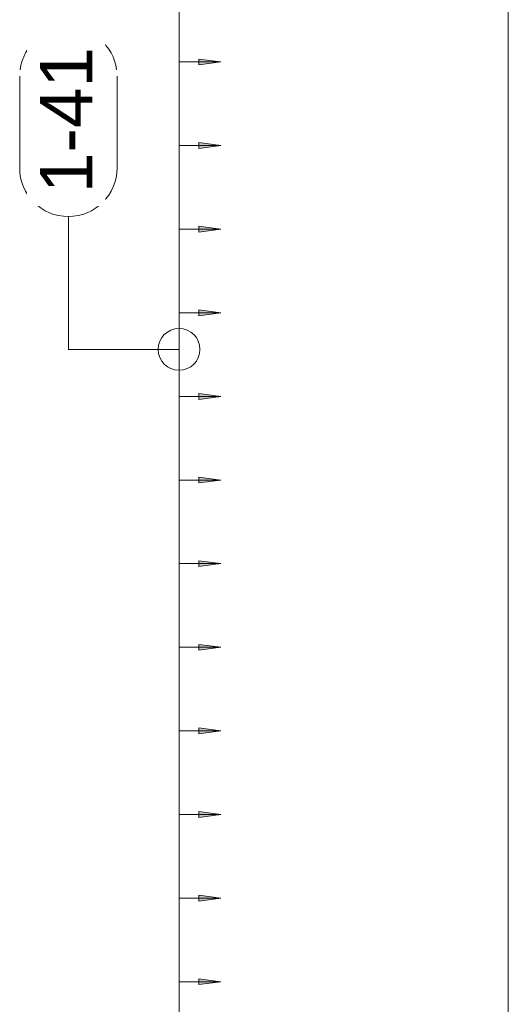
# Model space of a CAD drawing. Header units: millimetres. Extents: x 4307 to 42792, y 1610 to 10025.
# Tile 52 of 256: x 8956 to 9540, y 6693 to 7871. Entities that reach past the tile are written whole.
import ezdxf

# ---------------------------------------------------------------- set-up
doc = ezdxf.new("R2010")
doc.units = ezdxf.units.MM
for name, color, linetype, lineweight in [('A-ANNO-DIMS', 211, 'Continuous', 5), ('A-ANNO-DIMS-25', 211, 'Continuous', 5), ('S-COLS', 52, 'Continuous', 9), ('S-RBAR-IDEN', 171, 'Continuous', 5)]:
    doc.layers.add(name, color=color, linetype=linetype, lineweight=lineweight)
doc.styles.add('Arial_1', font='arial.ttf', dxfattribs={"height": 62.5})
doc.dimstyles.new('Výztuž_kusy__řezy__2', dxfattribs={"dimscale": 304.8, "dimtxt": 0.18, "dimasz": 0, "dimexe": 0, "dimexo": 0.0625, "dimgap": 0.082021, "dimtad": 1, "dimdec": 0, "dimzin": 0, "dimdsep": 46, "dimtxsty": 'Arial_1', "dimblk1": 'NONE', "dimblk2": 'NONE', "dimsah": 1, "dimcen": 0.09, "dimazin": 0, "dimtfac": 1, "dimtdec": 4, "dimtix": 1, "dimtmove": 0, "dimatfit": 3, "dimfxl": 0.164042, "dimfxlon": 1, "dimtvp": 1, "dimtfill": 1, "dimtolj": 1, "dimtzin": 0, "dimarcsym": 2})

# ---------------------------------------------------------------- blocks, each defined once
blk = doc.blocks.new('DIMBLOCK503-V1')
at = {"layer": 'A-ANNO-DIMS-25'}
for points in [[(9196.3, 7920), (9170, 7923.5), (9170, 7916.5)], [(9196.3, 7820), (9170, 7823.5), (9170, 7816.5)]]:
    blk.add_hatch(color=256, dxfattribs=at).paths.add_polyline_path(points)
for p, q in [((9146.3, 7920), (9146.3, 7820)), ((9146.3, 7920), (9146.3, 7920)), ((9146.3, 7920), (9196.3, 7920)), ((9196.3, 7920), (9170, 7923.5)), ((9170, 7923.5), (9170, 7916.5)), ((9170, 7916.5), (9196.3, 7920)), ((9146.3, 7820), (9146.3, 7820)), ((9146.3, 7820), (9196.3, 7820)), ((9196.3, 7820), (9170, 7823.5)), ((9170, 7823.5), (9170, 7816.5)), ((9170, 7816.5), (9196.3, 7820))]:
    blk.add_line(p, q, dxfattribs=at)
blk = doc.blocks.new('_None')
blk = doc.blocks.new('DIMBLOCK504-V1')
at = {"layer": 'A-ANNO-DIMS-25'}
for points in [[(9196.3, 7820), (9170, 7823.5), (9170, 7816.5)], [(9196.3, 7720), (9170, 7723.5), (9170, 7716.5)]]:
    blk.add_hatch(color=256, dxfattribs=at).paths.add_polyline_path(points)
for p, q in [((9146.3, 7820), (9146.3, 7720)), ((9146.3, 7820), (9146.3, 7820)), ((9146.3, 7820), (9196.3, 7820)), ((9196.3, 7820), (9170, 7823.5)), ((9170, 7823.5), (9170, 7816.5)), ((9170, 7816.5), (9196.3, 7820)), ((9146.3, 7720), (9146.3, 7720)), ((9146.3, 7720), (9196.3, 7720)), ((9196.3, 7720), (9170, 7723.5)), ((9170, 7723.5), (9170, 7716.5)), ((9170, 7716.5), (9196.3, 7720))]:
    blk.add_line(p, q, dxfattribs=at)
blk = doc.blocks.new('DIMBLOCK505-V1')
at = {"layer": 'A-ANNO-DIMS-25'}
for points in [[(9196.3, 7720), (9170, 7723.5), (9170, 7716.5)], [(9196.3, 7620), (9170, 7623.5), (9170, 7616.5)]]:
    blk.add_hatch(color=256, dxfattribs=at).paths.add_polyline_path(points)
for p, q in [((9146.3, 7720), (9146.3, 7620)), ((9146.3, 7720), (9146.3, 7720)), ((9146.3, 7720), (9196.3, 7720)), ((9196.3, 7720), (9170, 7723.5)), ((9170, 7723.5), (9170, 7716.5)), ((9170, 7716.5), (9196.3, 7720)), ((9146.3, 7620), (9146.3, 7620)), ((9146.3, 7620), (9196.3, 7620)), ((9196.3, 7620), (9170, 7623.5)), ((9170, 7623.5), (9170, 7616.5)), ((9170, 7616.5), (9196.3, 7620))]:
    blk.add_line(p, q, dxfattribs=at)
blk = doc.blocks.new('DIMBLOCK506-V1')
at = {"layer": 'A-ANNO-DIMS-25'}
for points in [[(9196.3, 7620), (9170, 7623.5), (9170, 7616.5)], [(9196.3, 7520), (9170, 7523.5), (9170, 7516.5)]]:
    blk.add_hatch(color=256, dxfattribs=at).paths.add_polyline_path(points)
for p, q in [((9146.3, 7620), (9146.3, 7520)), ((9146.3, 7620), (9146.3, 7620)), ((9146.3, 7620), (9196.3, 7620)), ((9196.3, 7620), (9170, 7623.5)), ((9170, 7623.5), (9170, 7616.5)), ((9170, 7616.5), (9196.3, 7620)), ((9146.3, 7520), (9146.3, 7520)), ((9146.3, 7520), (9196.3, 7520)), ((9196.3, 7520), (9170, 7523.5)), ((9170, 7523.5), (9170, 7516.5)), ((9170, 7516.5), (9196.3, 7520))]:
    blk.add_line(p, q, dxfattribs=at)
blk = doc.blocks.new('DIMBLOCK507-V1')
at = {"layer": 'A-ANNO-DIMS-25'}
for points in [[(9196.3, 7520), (9170, 7523.5), (9170, 7516.5)], [(9196.3, 7420), (9170, 7423.5), (9170, 7416.5)]]:
    blk.add_hatch(color=256, dxfattribs=at).paths.add_polyline_path(points)
for p, q in [((9146.3, 7520), (9146.3, 7420)), ((9146.3, 7520), (9146.3, 7520)), ((9146.3, 7520), (9196.3, 7520)), ((9196.3, 7520), (9170, 7523.5)), ((9170, 7523.5), (9170, 7516.5)), ((9170, 7516.5), (9196.3, 7520)), ((9146.3, 7420), (9146.3, 7420)), ((9146.3, 7420), (9196.3, 7420)), ((9196.3, 7420), (9170, 7423.5)), ((9170, 7423.5), (9170, 7416.5)), ((9170, 7416.5), (9196.3, 7420))]:
    blk.add_line(p, q, dxfattribs=at)
blk = doc.blocks.new('DIMBLOCK508-V1')
at = {"layer": 'A-ANNO-DIMS-25'}
for points in [[(9196.3, 7420), (9170, 7423.5), (9170, 7416.5)], [(9196.3, 7320), (9170, 7323.5), (9170, 7316.5)]]:
    blk.add_hatch(color=256, dxfattribs=at).paths.add_polyline_path(points)
for p, q in [((9146.3, 7420), (9146.3, 7320)), ((9146.3, 7420), (9146.3, 7420)), ((9146.3, 7420), (9196.3, 7420)), ((9196.3, 7420), (9170, 7423.5)), ((9170, 7423.5), (9170, 7416.5)), ((9170, 7416.5), (9196.3, 7420)), ((9146.3, 7320), (9146.3, 7320)), ((9146.3, 7320), (9196.3, 7320)), ((9196.3, 7320), (9170, 7323.5)), ((9170, 7323.5), (9170, 7316.5)), ((9170, 7316.5), (9196.3, 7320))]:
    blk.add_line(p, q, dxfattribs=at)
blk = doc.blocks.new('DIMBLOCK509-V1')
at = {"layer": 'A-ANNO-DIMS-25'}
for points in [[(9196.3, 7320), (9170, 7323.5), (9170, 7316.5)], [(9196.3, 7220), (9170, 7223.5), (9170, 7216.5)]]:
    blk.add_hatch(color=256, dxfattribs=at).paths.add_polyline_path(points)
for p, q in [((9146.3, 7320), (9146.3, 7220)), ((9146.3, 7320), (9146.3, 7320)), ((9146.3, 7320), (9196.3, 7320)), ((9196.3, 7320), (9170, 7323.5)), ((9170, 7323.5), (9170, 7316.5)), ((9170, 7316.5), (9196.3, 7320)), ((9146.3, 7220), (9146.3, 7220)), ((9146.3, 7220), (9196.3, 7220)), ((9196.3, 7220), (9170, 7223.5)), ((9170, 7223.5), (9170, 7216.5)), ((9170, 7216.5), (9196.3, 7220))]:
    blk.add_line(p, q, dxfattribs=at)
blk = doc.blocks.new('DIMBLOCK510-V1')
at = {"layer": 'A-ANNO-DIMS-25'}
for points in [[(9196.3, 7220), (9170, 7223.5), (9170, 7216.5)], [(9196.3, 7120), (9170, 7123.5), (9170, 7116.5)]]:
    blk.add_hatch(color=256, dxfattribs=at).paths.add_polyline_path(points)
for p, q in [((9146.3, 7220), (9146.3, 7120)), ((9146.3, 7220), (9146.3, 7220)), ((9146.3, 7220), (9196.3, 7220)), ((9196.3, 7220), (9170, 7223.5)), ((9170, 7223.5), (9170, 7216.5)), ((9170, 7216.5), (9196.3, 7220)), ((9146.3, 7120), (9146.3, 7120)), ((9146.3, 7120), (9196.3, 7120)), ((9196.3, 7120), (9170, 7123.5)), ((9170, 7123.5), (9170, 7116.5)), ((9170, 7116.5), (9196.3, 7120))]:
    blk.add_line(p, q, dxfattribs=at)
blk = doc.blocks.new('DIMBLOCK511-V1')
at = {"layer": 'A-ANNO-DIMS-25'}
for points in [[(9196.3, 7120), (9170, 7123.5), (9170, 7116.5)], [(9196.3, 7020), (9170, 7023.5), (9170, 7016.5)]]:
    blk.add_hatch(color=256, dxfattribs=at).paths.add_polyline_path(points)
for p, q in [((9146.3, 7120), (9146.3, 7020)), ((9146.3, 7120), (9146.3, 7120)), ((9146.3, 7120), (9196.3, 7120)), ((9196.3, 7120), (9170, 7123.5)), ((9170, 7123.5), (9170, 7116.5)), ((9170, 7116.5), (9196.3, 7120)), ((9146.3, 7020), (9146.3, 7020)), ((9146.3, 7020), (9196.3, 7020)), ((9196.3, 7020), (9170, 7023.5)), ((9170, 7023.5), (9170, 7016.5)), ((9170, 7016.5), (9196.3, 7020))]:
    blk.add_line(p, q, dxfattribs=at)
blk = doc.blocks.new('DIMBLOCK512-V1')
at = {"layer": 'A-ANNO-DIMS-25'}
for points in [[(9196.3, 7020), (9170, 7023.5), (9170, 7016.5)], [(9196.3, 6920), (9170, 6923.5), (9170, 6916.5)]]:
    blk.add_hatch(color=256, dxfattribs=at).paths.add_polyline_path(points)
for p, q in [((9146.3, 7020), (9146.3, 6920)), ((9146.3, 7020), (9146.3, 7020)), ((9146.3, 7020), (9196.3, 7020)), ((9196.3, 7020), (9170, 7023.5)), ((9170, 7023.5), (9170, 7016.5)), ((9170, 7016.5), (9196.3, 7020)), ((9146.3, 6920), (9146.3, 6920)), ((9146.3, 6920), (9196.3, 6920)), ((9196.3, 6920), (9170, 6923.5)), ((9170, 6923.5), (9170, 6916.5)), ((9170, 6916.5), (9196.3, 6920))]:
    blk.add_line(p, q, dxfattribs=at)
blk = doc.blocks.new('DIMBLOCK513-V1')
at = {"layer": 'A-ANNO-DIMS-25'}
for points in [[(9196.3, 6920), (9170, 6923.5), (9170, 6916.5)], [(9196.3, 6820), (9170, 6823.5), (9170, 6816.5)]]:
    blk.add_hatch(color=256, dxfattribs=at).paths.add_polyline_path(points)
for p, q in [((9146.3, 6920), (9146.3, 6820)), ((9146.3, 6920), (9146.3, 6920)), ((9146.3, 6920), (9196.3, 6920)), ((9196.3, 6920), (9170, 6923.5)), ((9170, 6923.5), (9170, 6916.5)), ((9170, 6916.5), (9196.3, 6920)), ((9146.3, 6820), (9146.3, 6820)), ((9146.3, 6820), (9196.3, 6820)), ((9196.3, 6820), (9170, 6823.5)), ((9170, 6823.5), (9170, 6816.5)), ((9170, 6816.5), (9196.3, 6820))]:
    blk.add_line(p, q, dxfattribs=at)
blk = doc.blocks.new('DIMBLOCK514-V1')
at = {"layer": 'A-ANNO-DIMS-25'}
for points in [[(9196.3, 6820), (9170, 6823.5), (9170, 6816.5)], [(9196.3, 6720), (9170, 6723.5), (9170, 6716.5)]]:
    blk.add_hatch(color=256, dxfattribs=at).paths.add_polyline_path(points)
for p, q in [((9146.3, 6820), (9146.3, 6720)), ((9146.3, 6820), (9146.3, 6820)), ((9146.3, 6820), (9196.3, 6820)), ((9196.3, 6820), (9170, 6823.5)), ((9170, 6823.5), (9170, 6816.5)), ((9170, 6816.5), (9196.3, 6820)), ((9146.3, 6720), (9146.3, 6720)), ((9146.3, 6720), (9196.3, 6720)), ((9196.3, 6720), (9170, 6723.5)), ((9170, 6723.5), (9170, 6716.5)), ((9170, 6716.5), (9196.3, 6720))]:
    blk.add_line(p, q, dxfattribs=at)
blk = doc.blocks.new('DIMBLOCK515-V1')
at = {"layer": 'A-ANNO-DIMS-25'}
for points in [[(9196.3, 6720), (9170, 6723.5), (9170, 6716.5)], [(9196.3, 6620), (9170, 6623.5), (9170, 6616.5)]]:
    blk.add_hatch(color=256, dxfattribs=at).paths.add_polyline_path(points)
for p, q in [((9146.3, 6720), (9146.3, 6620)), ((9146.3, 6720), (9146.3, 6720)), ((9146.3, 6720), (9196.3, 6720)), ((9196.3, 6720), (9170, 6723.5)), ((9170, 6723.5), (9170, 6716.5)), ((9170, 6716.5), (9196.3, 6720)), ((9146.3, 6620), (9146.3, 6620)), ((9146.3, 6620), (9196.3, 6620)), ((9196.3, 6620), (9170, 6623.5)), ((9170, 6623.5), (9170, 6616.5)), ((9170, 6616.5), (9196.3, 6620))]:
    blk.add_line(p, q, dxfattribs=at)
blk = doc.blocks.new('DIMBLOCK523-V1')
at = {"layer": 'A-ANNO-DIMS-25'}
for points in [[(9196.3, 8620), (9170, 8623.5), (9170, 8616.5)], [(9196.3, 8520), (9170, 8523.5), (9170, 8516.5)], [(9196.3, 8420), (9170, 8423.5), (9170, 8416.5)], [(9196.3, 8320), (9170, 8323.5), (9170, 8316.5)], [(9196.3, 8220), (9170, 8223.5), (9170, 8216.5)], [(9196.3, 8120), (9170, 8123.5), (9170, 8116.5)], [(9196.3, 8020), (9170, 8023.5), (9170, 8016.5)], [(9196.3, 7920), (9170, 7923.5), (9170, 7916.5)], [(9196.3, 7820), (9170, 7823.5), (9170, 7816.5)], [(9196.3, 7720), (9170, 7723.5), (9170, 7716.5)], [(9196.3, 7620), (9170, 7623.5), (9170, 7616.5)], [(9196.3, 7520), (9170, 7523.5), (9170, 7516.5)], [(9196.3, 7420), (9170, 7423.5), (9170, 7416.5)], [(9196.3, 7320), (9170, 7323.5), (9170, 7316.5)], [(9196.3, 7220), (9170, 7223.5), (9170, 7216.5)], [(9196.3, 7120), (9170, 7123.5), (9170, 7116.5)], [(9196.3, 7020), (9170, 7023.5), (9170, 7016.5)], [(9196.3, 6920), (9170, 6923.5), (9170, 6916.5)], [(9196.3, 6820), (9170, 6823.5), (9170, 6816.5)], [(9196.3, 6720), (9170, 6723.5), (9170, 6716.5)], [(9196.3, 6620), (9170, 6623.5), (9170, 6616.5)], [(9196.3, 6520), (9170, 6523.5), (9170, 6516.5)], [(9196.3, 6420), (9170, 6423.5), (9170, 6416.5)], [(9196.3, 6320), (9170, 6323.5), (9170, 6316.5)], [(9196.3, 6220), (9170, 6223.5), (9170, 6216.5)], [(9196.3, 6120), (9170, 6123.5), (9170, 6116.5)], [(9196.3, 6020), (9170, 6023.5), (9170, 6016.5)], [(9196.3, 5920), (9170, 5923.5), (9170, 5916.5)]]:
    blk.add_hatch(color=256, dxfattribs=at).paths.add_polyline_path(points)
for p, q in [((9146.3, 8620), (9146.3, 5920)), ((9146.3, 8620), (9146.3, 8520)), ((9146.3, 8620), (9146.3, 8620)), ((9146.3, 8620), (9196.3, 8620)), ((9196.3, 8620), (9170, 8623.5)), ((9170, 8623.5), (9170, 8616.5)), ((9170, 8616.5), (9196.3, 8620)), ((9146.3, 8520), (9146.3, 8420)), ((9146.3, 8520), (9146.3, 8520)), ((9146.3, 8520), (9196.3, 8520)), ((9196.3, 8520), (9170, 8523.5)), ((9170, 8523.5), (9170, 8516.5)), ((9170, 8516.5), (9196.3, 8520)), ((9146.3, 8420), (9146.3, 8320)), ((9146.3, 8420), (9146.3, 8420)), ((9146.3, 8420), (9196.3, 8420)), ((9196.3, 8420), (9170, 8423.5)), ((9170, 8423.5), (9170, 8416.5)), ((9170, 8416.5), (9196.3, 8420)), ((9146.3, 8320), (9146.3, 8220)), ((9146.3, 8320), (9146.3, 8320)), ((9146.3, 8320), (9196.3, 8320)), ((9196.3, 8320), (9170, 8323.5)), ((9170, 8323.5), (9170, 8316.5)), ((9170, 8316.5), (9196.3, 8320)), ((9146.3, 8220), (9146.3, 8120)), ((9146.3, 8220), (9146.3, 8220)), ((9146.3, 8220), (9196.3, 8220)), ((9196.3, 8220), (9170, 8223.5)), ((9170, 8223.5), (9170, 8216.5)), ((9170, 8216.5), (9196.3, 8220)), ((9146.3, 8120), (9146.3, 8020)), ((9146.3, 8120), (9146.3, 8120)), ((9146.3, 8120), (9196.3, 8120)), ((9196.3, 8120), (9170, 8123.5)), ((9170, 8123.5), (9170, 8116.5)), ((9170, 8116.5), (9196.3, 8120)), ((9146.3, 8020), (9146.3, 7920)), ((9146.3, 8020), (9146.3, 8020)), ((9146.3, 8020), (9196.3, 8020)), ((9196.3, 8020), (9170, 8023.5)), ((9170, 8023.5), (9170, 8016.5)), ((9170, 8016.5), (9196.3, 8020)), ((9146.3, 7920), (9146.3, 7820)), ((9146.3, 7920), (9146.3, 7920)), ((9146.3, 7920), (9196.3, 7920)), ((9196.3, 7920), (9170, 7923.5)), ((9170, 7923.5), (9170, 7916.5)), ((9170, 7916.5), (9196.3, 7920)), ((9146.3, 7820), (9146.3, 7720)), ((9146.3, 7820), (9146.3, 7820)), ((9146.3, 7820), (9196.3, 7820)), ((9196.3, 7820), (9170, 7823.5)), ((9170, 7823.5), (9170, 7816.5)), ((9170, 7816.5), (9196.3, 7820)), ((9146.3, 7720), (9146.3, 7620)), ((9146.3, 7720), (9146.3, 7720)), ((9146.3, 7720), (9196.3, 7720)), ((9196.3, 7720), (9170, 7723.5)), ((9170, 7723.5), (9170, 7716.5)), ((9170, 7716.5), (9196.3, 7720)), ((9146.3, 7620), (9146.3, 7520)), ((9146.3, 7620), (9146.3, 7620)), ((9146.3, 7620), (9196.3, 7620)), ((9196.3, 7620), (9170, 7623.5)), ((9170, 7623.5), (9170, 7616.5)), ((9170, 7616.5), (9196.3, 7620)), ((9146.3, 7520), (9146.3, 7420)), ((9146.3, 7520), (9146.3, 7520)), ((9146.3, 7520), (9196.3, 7520)), ((9196.3, 7520), (9170, 7523.5)), ((9170, 7523.5), (9170, 7516.5)), ((9170, 7516.5), (9196.3, 7520)), ((9146.3, 7420), (9146.3, 7320)), ((9146.3, 7420), (9146.3, 7420)), ((9146.3, 7420), (9196.3, 7420)), ((9196.3, 7420), (9170, 7423.5)), ((9170, 7423.5), (9170, 7416.5)), ((9170, 7416.5), (9196.3, 7420)), ((9146.3, 7320), (9146.3, 7220)), ((9146.3, 7320), (9146.3, 7320)), ((9146.3, 7320), (9196.3, 7320)), ((9196.3, 7320), (9170, 7323.5)), ((9170, 7323.5), (9170, 7316.5)), ((9170, 7316.5), (9196.3, 7320)), ((9146.3, 7220), (9146.3, 7120)), ((9146.3, 7220), (9146.3, 7220)), ((9146.3, 7220), (9196.3, 7220)), ((9196.3, 7220), (9170, 7223.5)), ((9170, 7223.5), (9170, 7216.5)), ((9170, 7216.5), (9196.3, 7220)), ((9146.3, 7120), (9146.3, 7020)), ((9146.3, 7120), (9146.3, 7120)), ((9146.3, 7120), (9196.3, 7120)), ((9196.3, 7120), (9170, 7123.5)), ((9170, 7123.5), (9170, 7116.5)), ((9170, 7116.5), (9196.3, 7120)), ((9146.3, 7020), (9146.3, 6920)), ((9146.3, 7020), (9146.3, 7020)), ((9146.3, 7020), (9196.3, 7020)), ((9196.3, 7020), (9170, 7023.5)), ((9170, 7023.5), (9170, 7016.5)), ((9170, 7016.5), (9196.3, 7020)), ((9146.3, 6920), (9146.3, 6820)), ((9146.3, 6920), (9146.3, 6920)), ((9146.3, 6920), (9196.3, 6920)), ((9196.3, 6920), (9170, 6923.5)), ((9170, 6923.5), (9170, 6916.5)), ((9170, 6916.5), (9196.3, 6920)), ((9146.3, 6820), (9146.3, 6720)), ((9146.3, 6820), (9146.3, 6820)), ((9146.3, 6820), (9196.3, 6820)), ((9196.3, 6820), (9170, 6823.5)), ((9170, 6823.5), (9170, 6816.5)), ((9170, 6816.5), (9196.3, 6820)), ((9146.3, 6720), (9146.3, 6620)), ((9146.3, 6720), (9146.3, 6720)), ((9146.3, 6720), (9196.3, 6720)), ((9196.3, 6720), (9170, 6723.5)), ((9170, 6723.5), (9170, 6716.5)), ((9170, 6716.5), (9196.3, 6720)), ((9146.3, 6620), (9146.3, 6520)), ((9146.3, 6620), (9146.3, 6620)), ((9146.3, 6620), (9196.3, 6620)), ((9196.3, 6620), (9170, 6623.5)), ((9170, 6623.5), (9170, 6616.5)), ((9170, 6616.5), (9196.3, 6620)), ((9146.3, 6520), (9146.3, 6420)), ((9146.3, 6520), (9146.3, 6520)), ((9146.3, 6520), (9196.3, 6520)), ((9196.3, 6520), (9170, 6523.5)), ((9170, 6523.5), (9170, 6516.5)), ((9170, 6516.5), (9196.3, 6520)), ((9146.3, 6420), (9146.3, 6320)), ((9146.3, 6420), (9146.3, 6420)), ((9146.3, 6420), (9196.3, 6420)), ((9196.3, 6420), (9170, 6423.5)), ((9170, 6423.5), (9170, 6416.5)), ((9170, 6416.5), (9196.3, 6420)), ((9196.3, 6320), (9170, 6323.5)), ((9170, 6323.5), (9170, 6316.5)), ((9146.3, 6320), (9146.3, 6220)), ((9146.3, 6320), (9146.3, 6320)), ((9146.3, 6320), (9196.3, 6320)), ((9170, 6316.5), (9196.3, 6320)), ((9146.3, 6220), (9146.3, 6120)), ((9146.3, 6220), (9146.3, 6220)), ((9146.3, 6220), (9196.3, 6220)), ((9196.3, 6220), (9170, 6223.5)), ((9170, 6223.5), (9170, 6216.5)), ((9170, 6216.5), (9196.3, 6220)), ((9196.3, 6120), (9170, 6123.5)), ((9170, 6123.5), (9170, 6116.5)), ((9146.3, 6120), (9146.3, 6020)), ((9146.3, 6120), (9146.3, 6120)), ((9146.3, 6120), (9196.3, 6120)), ((9170, 6116.5), (9196.3, 6120)), ((9146.3, 6020), (9146.3, 5920)), ((9146.3, 6020), (9146.3, 6020)), ((9146.3, 6020), (9196.3, 6020)), ((9196.3, 6020), (9170, 6023.5)), ((9170, 6023.5), (9170, 6016.5)), ((9170, 6016.5), (9196.3, 6020)), ((9196.3, 5920), (9170, 5923.5)), ((9170, 5923.5), (9170, 5916.5)), ((9146.3, 5920), (9146.3, 5920)), ((9146.3, 5920), (9196.3, 5920)), ((9170, 5916.5), (9196.3, 5920))]:
    blk.add_line(p, q, dxfattribs=at)
blk = doc.blocks.new('Popisek výztuže__BEZ NATOČENÍ_ - _Typ_ množství_PRAVÝ _řezy_-573725-V1')
at = {"layer": 'S-RBAR-IDEN'}
for p, q in [((5911.2, 9413.6), (5801.5, 9413.6)), ((5801.5, 9297.2), (5911.2, 9297.2))]:
    blk.add_line(p, q, dxfattribs=at)
for centre, start, end in [((5801.5, 9355.4), 90, 270), ((5911.2, 9355.4), 277.6434, 82.3566)]:
    blk.add_arc(centre, 58.2, start, end, dxfattribs=at)

msp = doc.modelspace()

# ---------------------------------------------------------------- linework, layer by layer
at = {"layer": 'S-COLS'}
msp.add_line((9540, 8670), (9540, 5870), dxfattribs=at)
msp.add_line((9540, 8670), (9540, 5870), dxfattribs=at)
at = {"layer": 'S-RBAR-IDEN'}
for p, q in [((9013.9, 7476.3), (9013.9, 7635.1)), ((9146.3, 7476.3), (9013.9, 7476.3))]:
    msp.add_line(p, q, dxfattribs=at)
msp.add_circle((9146.3, 7476.3), 25, dxfattribs=at)

# ---------------------------------------------------------------- block references
at = {"layer": 'S-RBAR-IDEN', "rotation": 89.99999999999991}
msp.add_blockref('Popisek výztuže__BEZ NATOČENÍ_ - _Typ_ množství_PRAVÝ _řezy_-573725-V1', (18369.3, 1891.8), dxfattribs=at)

# ---------------------------------------------------------------- dimensions: what is measured, and where the dimension line sits
at = {"layer": 'A-ANNO-DIMS'}
for base, p1, p2, text, override, picture, middle in [((9146.3, 5920), (9196.3, 8620), (9196.3, 5920), '100 2700', {"dimpost": '<>', "dimblk1": 'None', "dimblk2": 'None', "dimsah": 1, "dimfxl": 2700}, 'DIMBLOCK523-V1', (9089.4, 7270)), ((9146.3, 7820), (9196.3, 7920), (9196.3, 7820), ' ', {"dimpost": '<>', "dimfxl": 100}, 'DIMBLOCK503-V1', (9146.3, 7870)), ((9146.3, 7720), (9196.3, 7820), (9196.3, 7720), ' ', {"dimpost": '<>', "dimfxl": 100}, 'DIMBLOCK504-V1', (9146.3, 7770)), ((9146.3, 7620), (9196.3, 7720), (9196.3, 7620), ' ', {"dimpost": '<>', "dimfxl": 100}, 'DIMBLOCK505-V1', (9146.3, 7670)), ((9146.3, 7520), (9196.3, 7620), (9196.3, 7520), ' ', {"dimpost": '<>', "dimfxl": 100}, 'DIMBLOCK506-V1', (9146.3, 7570)), ((9146.3, 7420), (9196.3, 7520), (9196.3, 7420), ' ', {"dimpost": '<>', "dimfxl": 100}, 'DIMBLOCK507-V1', (9146.3, 7470)), ((9146.3, 7320), (9196.3, 7420), (9196.3, 7320), ' ', {"dimpost": '<>', "dimfxl": 100}, 'DIMBLOCK508-V1', (9146.3, 7370)), ((9146.3, 7220), (9196.3, 7320), (9196.3, 7220), ' ', {"dimpost": '<>', "dimfxl": 100}, 'DIMBLOCK509-V1', (9146.3, 7270)), ((9146.3, 7120), (9196.3, 7220), (9196.3, 7120), ' ', {"dimpost": '<>', "dimfxl": 100}, 'DIMBLOCK510-V1', (9146.3, 7170)), ((9146.3, 7020), (9196.3, 7120), (9196.3, 7020), ' ', {"dimpost": '<>', "dimfxl": 100}, 'DIMBLOCK511-V1', (9146.3, 7070)), ((9146.3, 6920), (9196.3, 7020), (9196.3, 6920), ' ', {"dimpost": '<>', "dimfxl": 100}, 'DIMBLOCK512-V1', (9146.3, 6970)), ((9146.3, 6820), (9196.3, 6920), (9196.3, 6820), ' ', {"dimpost": '<>', "dimfxl": 100}, 'DIMBLOCK513-V1', (9146.3, 6870)), ((9146.3, 6720), (9196.3, 6820), (9196.3, 6720), ' ', {"dimpost": '<>', "dimfxl": 100}, 'DIMBLOCK514-V1', (9146.3, 6770)), ((9146.3, 6620), (9196.3, 6720), (9196.3, 6620), ' ', {"dimpost": '<>', "dimfxl": 100}, 'DIMBLOCK515-V1', (9146.3, 6670))]:
    dim = msp.add_linear_dim(base=base, p1=p1, p2=p2, angle=90, text=text, dimstyle='Výztuž_kusy__řezy__2', override=override, dxfattribs=at)
    dim.commit()
    dim.dimension.update_dxf_attribs({"geometry": picture, "text_midpoint": middle})

# ---------------------------------------------------------------- next in the draw order: texts
at = {"layer": 'S-RBAR-IDEN', "insert": (8980.2, 7663.2), "char_height": 62.5, "width": 210.443, "attachment_point": 1, "rotation": 90, "style": 'Arial_1', "bg_fill": 3, "box_fill_scale": 1.25, "bg_fill_color": 256, "bg_fill_true_color": 13158600, "bg_fill_transparency": 0}
msp.add_mtext('1-41', dxfattribs=at)

doc.saveas('drawing.dxf')
